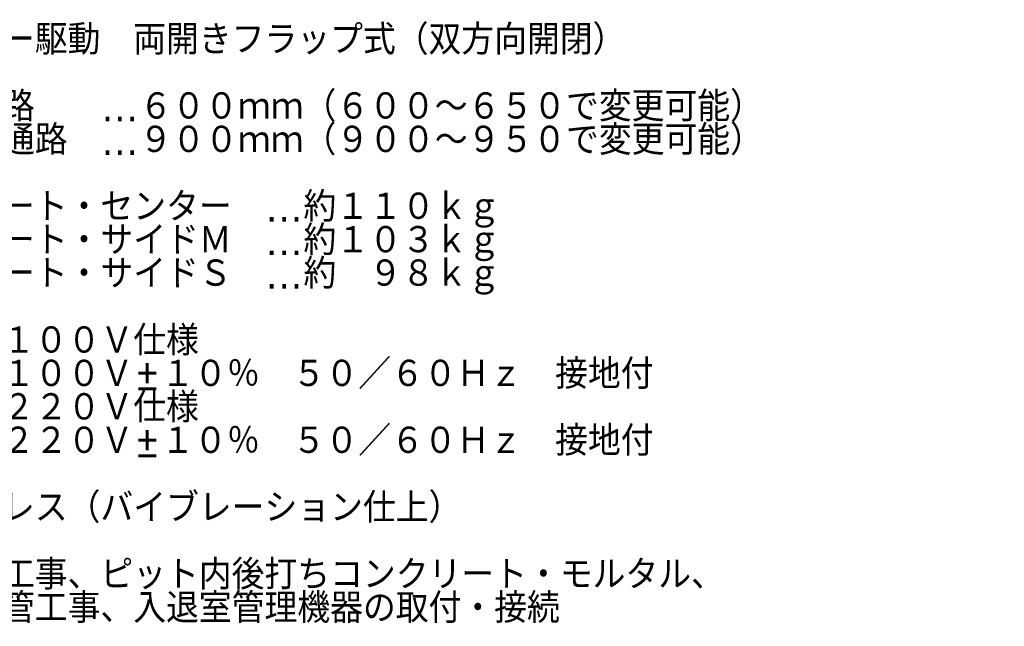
# Model space of a CAD drawing. Extents: x 10 to 8401, y 5 to 5749.
# Tile 21 of 21: x 6538 to 7934, y 4413 to 5273. Entities that reach past the tile are written whole.
import ezdxf

# ---------------------------------------------------------------- set-up
doc = ezdxf.new("R2010")
doc.units = 0
doc.header["$LTSCALE"] = 20
doc.layers.add('MAIN0', color=7, linetype='CONTINUOUS')
doc.styles.add('KNJYOKO', font='TXT', dxfattribs={"bigfont": 'BIGFONT'})

msp = doc.modelspace()

# ---------------------------------------------------------------- texts
at = {"layer": 'MAIN0', "color": 1, "linetype": 'CONTINUOUS', "insert": (5954.052, 5265.918), "char_height": 45, "attachment_point": 1, "line_spacing_factor": 0.672, "style": 'KNJYOKO'}
msp.add_mtext('{\\H0.94x;{１\u3000開閉方式\u3000\u3000：モーター駆動\u3000両開きフラップ式（双方向開閉）\\P\\P２\u3000通路幅\u3000\u3000\u3000：標準通路\u3000\u3000…６００ｍｍ（６００～６５０で変更可能）\\P\u3000\u3000\u3000\u3000\u3000\u3000\u3000\u3000\u3000ワイド通路\u3000…９００ｍｍ（９００～９５０で変更可能）\\P\\P３\u3000本体質量\u3000\u3000：ユニゲート・センター\u3000…約１１０ｋｇ\\P\u3000\u3000\u3000\u3000\u3000\u3000\u3000\u3000\u3000ユニゲート・サイドＭ\u3000…約１０３ｋｇ\\P\u3000\u3000\u3000\u3000\u3000\u3000\u3000\u3000\u3000ユニゲート・サイドＳ\u3000…約\u3000９８ｋｇ\\P\\P４\u3000使用電源\u3000\u3000：●ＡＣ１００Ｖ仕様\\P\u3000\u3000\u3000\u3000\u3000\u3000\u3000\u3000\u3000\u3000ＡＣ１００Ｖ±１０％\u3000５０／６０Ｈｚ\u3000接地付\\P\u3000\u3000\u3000\u3000\u3000\u3000\u3000\u3000\u3000●ＡＣ２２０Ｖ仕様\\P\u3000\u3000\u3000\u3000\u3000\u3000\u3000\u3000\u3000\u3000ＡＣ２２０Ｖ±１０％\u3000５０／６０Ｈｚ\u3000接地付\\P\\P５\u3000外装部仕上\u3000：ステンレス（バイブレーション仕上）\\P\\P６\u3000別途工事\u3000\u3000：石張り工事、ピット内後打ちコンクリート・モルタル、\\P\u3000\u3000\u3000\u3000\u3000\u3000\u3000\u3000\u3000埋込配管工事、入退室管理機器の取付・接続}}', dxfattribs=at)

doc.saveas('drawing.dxf')
